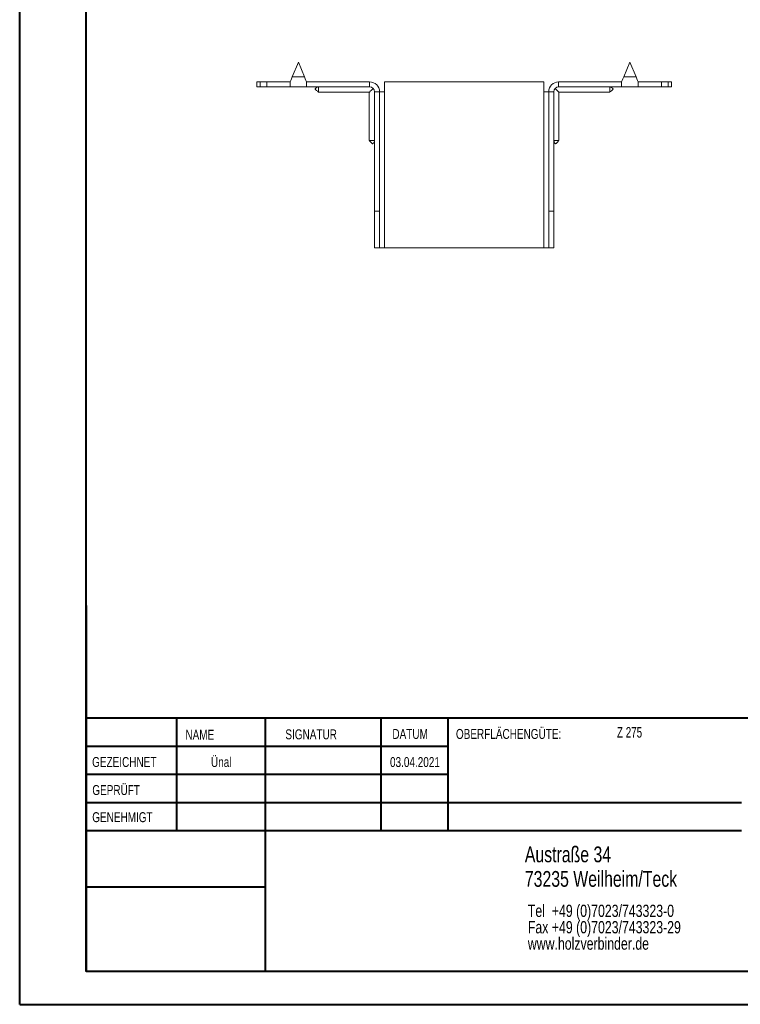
# Model space of a CAD drawing. Header units: millimetres. Extents: x 0 to 210, y 0 to 297.
# Tile 1 of 6: x 0 to 109, y 0 to 149. Entities that reach past the tile are written whole.
import ezdxf

# ---------------------------------------------------------------- set-up
doc = ezdxf.new("R2010")
doc.units = ezdxf.units.MM
doc.styles.add('SLDTEXTSTYLE0', font='TXT', dxfattribs={"width": 0.75})
doc.styles.add('SLDTEXTSTYLE2', font='TXT', dxfattribs={"width": 0.7})

# ---------------------------------------------------------------- blocks, each defined once
blk = doc.blocks.new('SW_NOTE_0')
at = {"color": 0, "linetype": 'Continuous', "lineweight": 0, "char_height": 1.8521, "attachment_point": 1, "style": 'SLDTEXTSTYLE0'}
for s, insert in [('Tel  +49 (0)7023/743323-0', (0, 2.39)), ('Fax +49 (0)7023/743323-29', (0, -0.08)), ('www.holzverbinder.de', (0, -2.55))]:
    blk.add_mtext(s, dxfattribs=dict(at, insert=insert))

msp = doc.modelspace()

# ---------------------------------------------------------------- linework, layer by layer
at = {"color": 7, "linetype": 'Continuous', "lineweight": 40}
for p, q in [((0.08, 0.21), (0.08, 297.21)), ((10.08, 5.21), (10.08, 292.21)), ((10.11, 60.37), (10.11, 5.12)), ((205.08, 43.37), (10.11, 43.37)), ((23.71, 43.37), (23.71, 26.37)), ((37.1, 43.37), (37.1, 5.12)), ((54.51, 43.37), (54.51, 26.37)), ((64.71, 26.37), (64.71, 43.37)), ((64.71, 39.1), (10.11, 39.1)), ((64.71, 34.87), (10.11, 34.87)), ((108.91, 30.62), (10.11, 30.62)), ((108.91, 26.37), (10.11, 26.37)), ((37.1, 17.87), (10.11, 17.87)), ((10.11, 13.71), (10.08, 13.71)), ((10.11, 9.46), (10.08, 9.46)), ((10.08, 5.21), (205.08, 5.21)), ((0.08, 0.21), (210.08, 0.21))]:
    msp.add_line(p, q, dxfattribs=at)
at = {"color": 7, "linetype": 'Continuous', "lineweight": 15}
for p, q in [((42.1, 142.33), (41.16, 140.08)), ((43.03, 140.08), (42.1, 142.33)), ((92.1, 142.33), (91.16, 140.08)), ((93.03, 140.08), (92.1, 142.33)), ((41.16, 140.08), (43.03, 140.08)), ((91.16, 140.08), (93.03, 140.08)), ((35.85, 139.33), (35.85, 138.58)), ((35.85, 139.33), (36.35, 139.33)), ((36.35, 138.58), (35.85, 138.58)), ((36.35, 139.33), (36.35, 138.58)), ((36.35, 139.33), (37.35, 139.33)), ((37.35, 138.58), (36.35, 138.58)), ((37.35, 138.58), (37.35, 139.33)), ((40.85, 139.33), (37.35, 139.33)), ((40.85, 138.58), (37.35, 138.58)), ((40.85, 139.33), (40.85, 138.58)), ((40.85, 138.58), (43.35, 138.58)), ((43.35, 138.58), (43.35, 139.33)), ((52.85, 139.33), (43.35, 139.33)), ((52.85, 138.58), (43.35, 138.58)), ((52.85, 138.58), (52.85, 139.33)), ((55.1, 137.83), (55.1, 139.33)), ((79.1, 139.33), (55.1, 139.33)), ((79.1, 139.33), (79.1, 137.83)), ((81.35, 138.58), (81.35, 139.33)), ((81.35, 139.33), (90.85, 139.33)), ((81.35, 138.58), (90.85, 138.58)), ((90.85, 139.33), (90.85, 138.58)), ((90.85, 138.58), (93.35, 138.58)), ((93.35, 138.58), (93.35, 139.33)), ((93.35, 139.33), (96.85, 139.33)), ((93.35, 138.58), (96.85, 138.58)), ((96.85, 138.58), (96.85, 139.33)), ((96.85, 139.33), (97.85, 139.33)), ((97.85, 138.58), (96.85, 138.58)), ((97.85, 138.58), (97.85, 139.33)), ((97.85, 139.33), (98.35, 139.33)), ((98.35, 138.58), (97.85, 138.58)), ((98.35, 138.58), (98.35, 139.33)), ((45.15, 137.78), (52.8, 137.78)), ((52.8, 137.78), (52.8, 130.51)), ((53.6, 137.83), (54.35, 137.83)), ((53.6, 119.83), (53.6, 137.83)), ((54.35, 119.83), (54.35, 137.83)), ((54.35, 137.83), (55.1, 137.83)), ((55.1, 114.33), (55.1, 137.83)), ((79.1, 137.83), (79.1, 114.33)), ((79.1, 137.83), (79.85, 137.83)), ((80.6, 137.83), (79.85, 137.83)), ((79.85, 119.83), (79.85, 137.83)), ((80.6, 119.83), (80.6, 137.83)), ((81.4, 137.78), (89.05, 137.78)), ((81.4, 130.51), (81.4, 137.78)), ((54.35, 119.83), (53.6, 119.83)), ((53.6, 114.33), (53.6, 119.83)), ((54.35, 114.33), (54.35, 119.83)), ((79.85, 119.83), (80.6, 119.83)), ((79.85, 114.33), (79.85, 119.83)), ((80.6, 114.33), (80.6, 119.83)), ((53.6, 114.33), (54.35, 114.33)), ((54.35, 114.33), (55.1, 114.33)), ((79.1, 114.33), (55.1, 114.33)), ((79.1, 114.33), (79.85, 114.33)), ((79.85, 114.33), (80.6, 114.33))]:
    msp.add_line(p, q, dxfattribs=at)
at = {"color": 7, "linetype": 'Continuous', "lineweight": 0}
for p, q in [((64.71, 39.12), (10.11, 39.12)), ((23.71, 5.21), (23.71, 5.12)), ((54.51, 5.21), (54.51, 5.12))]:
    msp.add_line(p, q, dxfattribs=at)
at = {"color": 7, "linetype": 'Continuous', "lineweight": 15, "flags": 128}
for points in [[(41.16, 140.08), (41.05, 139.82), (40.94, 139.56), (40.85, 139.33)], [(43.35, 139.33), (43.25, 139.56), (43.14, 139.82), (43.03, 140.08)], [(91.16, 140.08), (91.05, 139.82), (90.94, 139.56), (90.85, 139.33)], [(93.35, 139.33), (93.25, 139.56), (93.14, 139.82), (93.03, 140.08)], [(52.8, 137.78), (52.81, 137.79), (52.87, 137.85), (52.95, 137.93), (53.07, 138.05), (53.21, 138.19), (53.38, 138.36)], [(80.82, 138.36), (80.98, 138.19), (81.12, 138.05), (81.24, 137.93), (81.33, 137.85), (81.38, 137.79), (81.4, 137.78)]]:
    msp.add_lwpolyline(points, dxfattribs=at)
at = {"color": 7, "linetype": 'Continuous', "lineweight": 15}
for centre, radius, start, end in [((52.85, 137.83), 1.5, 0, 90), ((52.85, 137.83), 0.75, 0, 90), ((81.35, 137.83), 1.5, 90, 180), ((81.35, 137.83), 0.75, 90, 180)]:
    msp.add_arc(centre, radius, start, end, dxfattribs=at)
for points, knots in [([(45.15, 138.58), (45.03, 138.54), (44.86, 138.48), (44.69, 138.37), (44.65, 138.31), (44.64, 138.27), (44.64, 138.24), (44.66, 138.19), (44.72, 138.11), (44.9, 137.98), (45.05, 137.86), (45.15, 137.77)], [0, 0, 0, 0, 0.2855, 0.392614, 0.433607, 0.452355, 0.471039, 0.511904, 0.562271, 0.695299, 1, 1, 1, 1]), ([(45.15, 138.58), (45.15, 138.5), (45.15, 138.3), (45.15, 138.04), (45.15, 137.85), (45.15, 137.76), (45.15, 137.78), (45.15, 137.79)], [0, 0, 0, 0, 0.176998, 0.43753, 0.69807, 0.958612, 1, 1, 1, 1]), ([(89.04, 137.77), (89.12, 137.84), (89.25, 137.96), (89.43, 138.08), (89.52, 138.17), (89.55, 138.24), (89.55, 138.27), (89.54, 138.31), (89.51, 138.35), (89.36, 138.48), (89.19, 138.53), (89.05, 138.58)], [0, 0, 0, 0, 0.256732, 0.386951, 0.489175, 0.528772, 0.547317, 0.566205, 0.608675, 0.662214, 1, 1, 1, 1]), ([(89.05, 138.58), (89.05, 138.5), (89.05, 138.3), (89.05, 138.04), (89.05, 137.85), (89.05, 137.76), (89.05, 137.78), (89.05, 137.79)], [0, 0, 0, 0, 0.176998, 0.43753, 0.69807, 0.958612, 1, 1, 1, 1]), ([(52.79, 130.52), (52.86, 130.43), (52.98, 130.3), (53.1, 130.13), (53.19, 130.04), (53.26, 130.01), (53.29, 130.01), (53.33, 130.02), (53.37, 130.05), (53.5, 130.2), (53.55, 130.37), (53.6, 130.51)], [0, 0, 0, 0, 0.256731, 0.386951, 0.489173, 0.528771, 0.547318, 0.566204, 0.608673, 0.662214, 1, 1, 1, 1]), ([(52.8, 130.51), (52.81, 130.51), (52.82, 130.51), (52.98, 130.51), (53.21, 130.51), (53.42, 130.51), (53.54, 130.51), (53.6, 130.51)], [0, 0, 0, 0, 0.217784, 0.478082, 0.738384, 0.867318, 1, 1, 1, 1]), ([(80.6, 130.51), (80.64, 130.39), (80.69, 130.23), (80.8, 130.06), (80.86, 130.02), (80.9, 130.01), (80.93, 130.01), (80.98, 130.03), (81.06, 130.09), (81.19, 130.27), (81.32, 130.42), (81.4, 130.52)], [0, 0, 0, 0, 0.285501, 0.392615, 0.433608, 0.452355, 0.47104, 0.511905, 0.562272, 0.6953, 1, 1, 1, 1]), ([(81.39, 130.51), (81.38, 130.51), (81.37, 130.51), (81.21, 130.51), (80.99, 130.51), (80.77, 130.51), (80.66, 130.51), (80.6, 130.51)], [0, 0, 0, 0, 0.217784, 0.478082, 0.738384, 0.867318, 1, 1, 1, 1])]:
    msp.add_open_spline(points, degree=3, knots=knots, dxfattribs=at)

# ---------------------------------------------------------------- block references
at = {"color": 7, "linetype": 'Continuous', "lineweight": 0}
msp.add_blockref('SW_NOTE_0', (76.7, 12.85), dxfattribs=at)

# ---------------------------------------------------------------- texts
for s, insert, char_height, attachment_point, style in [('NAME', (25.07, 41.62), 1.5, 1, 'SLDTEXTSTYLE0'), ('SIGNATUR', (40.14, 41.68), 1.5, 1, 'SLDTEXTSTYLE0'), ('DATUM', (56.28, 41.74), 1.5, 1, 'SLDTEXTSTYLE0'), ('OBERFLÄCHENGÜTE:', (65.86, 41.74), 1.5, 1, 'SLDTEXTSTYLE0'), ('Z 275', (90.14, 42.03), 1.587, 1, 'SLDTEXTSTYLE2'), ('GEZEICHNET', (11, 37.51), 1.5, 1, 'SLDTEXTSTYLE0'), ('Ünal', (30.47, 37.5), 1.499, 2, 'SLDTEXTSTYLE0'), ('03.04.2021', (59.68, 37.5), 1.499, 2, 'SLDTEXTSTYLE0'), ('GEPRÜFT', (11.03, 33.28), 1.5, 1, 'SLDTEXTSTYLE0'), ('GENEHMIGT', (11.02, 29.19), 1.5, 1, 'SLDTEXTSTYLE0'), ('Austraße 34', (76.25, 24.02), 2.3813, 1, 'SLDTEXTSTYLE0'), ('73235 Weilheim/Teck', (76.25, 20.32), 2.3813, 1, 'SLDTEXTSTYLE0')]:
    msp.add_mtext(s, dxfattribs=dict(at, insert=insert, char_height=char_height, attachment_point=attachment_point, style=style))

doc.saveas('drawing.dxf')
